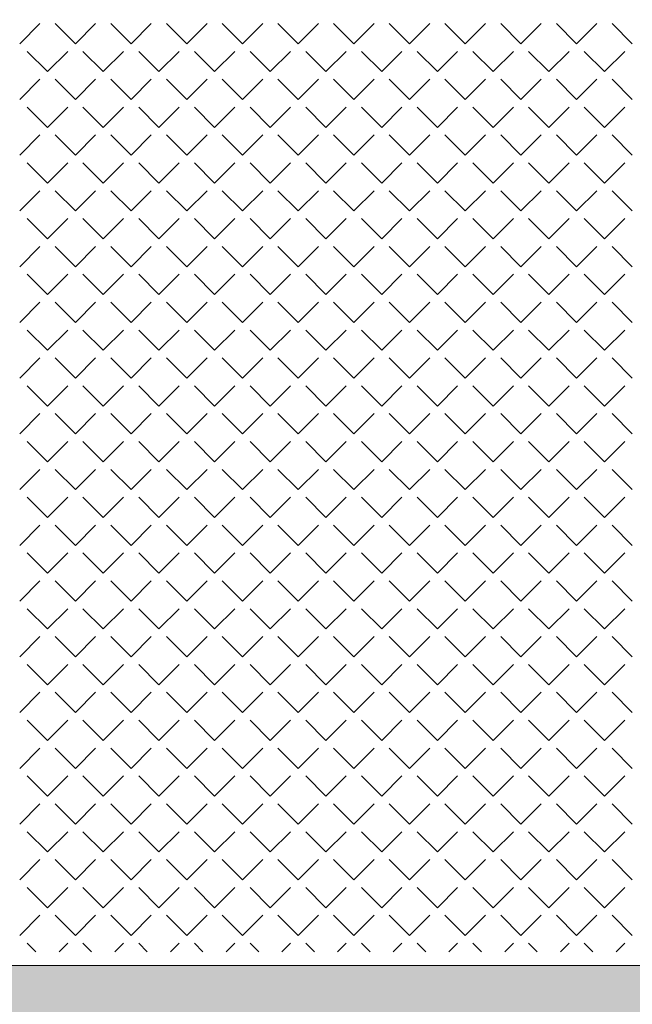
# Model space of a CAD drawing. Header units: millimetres. Extents: x -23540 to 53212, y -37964 to 41185.
# Tile 58 of 203: x -7129 to -6912, y -31093 to -30744. Entities that reach past the tile are written whole.
import ezdxf

# ---------------------------------------------------------------- set-up
doc = ezdxf.new("R2010")
doc.units = ezdxf.units.MM
doc.layers.get('0').update_dxf_attribs({"lineweight": 18})
doc.layers.add('PG_ŚCIANY_DZIAŁOWE', color=3, linetype='Continuous', lineweight=18)

msp = doc.modelspace()

# ---------------------------------------------------------------- hatches: boundary and pattern name
at = {"layer": 'PG_ŚCIANY_DZIAŁOWE', "true_color": 0x636466, "transparency": 33554610}
h = msp.add_hatch(color=251, dxfattribs=at)
h.dxf.hatch_style = 1
h.paths.add_polyline_path([(-7362.96, -30145.22), (-7357.96, -30145.22), (-7357.96, -30150.72), (-7362.96, -30150.72)])
h.paths.add_polyline_path([(-7369.71, -30049.72), (-7346.21, -30049.72), (-7346.21, -29716.72), (-7306.21, -29716.72), (-7306.21, -29702.72), (-7265.71, -29702.72), (-7265.71, -29645.46), (-7318.71, -29645.46), (-7318.71, -29516.46), (-7369.71, -29516.46)])
h.paths.add_polyline_path([(-7346.21, -30150.72), (-7357.96, -30150.72), (-7357.96, -30145.22), (-7362.96, -30145.22), (-7362.96, -30150.72), (-7369.71, -30150.72), (-7369.71, -31104.46), (-7174.59, -31104.46), (-7174.59, -31144.22), (-7154.71, -31144.22), (-7154.71, -31327.46), (-6869.71, -31327.46), (-6869.71, -31312.46), (-7139.71, -31312.46), (-7139.71, -31104.46), (-6751.71, -31104.46), (-6751.71, -31327.46), (-6712.71, -31327.46), (-6712.71, -31330.46), (-6582.66, -31330.46), (-6543.71, -31330.46), (-6506.79, -31300.46), (-6701.21, -31300.46), (-6701.21, -31079.46), (-7346.21, -31079.46), (-7346.21, -30518.72), (-7164.71, -30518.72), (-7164.71, -30497.22), (-7346.21, -30497.22), (-7346.21, -30314.72), (-7331.21, -30314.72), (-7331.21, -30272.22), (-7346.21, -30272.22)])

# ---------------------------------------------------------------- linework, layer by layer
at = {"color": 251, "linetype": 'Continuous', "lineweight": 20, "true_color": 0x636466}
for p, q in [((-7129.38, -30752.73), (-7122.2, -30745.55)), ((-7109.62, -30752.73), (-7116.81, -30745.55)), ((-7109.62, -30752.73), (-7102.44, -30745.55)), ((-7089.87, -30752.73), (-7097.05, -30745.55)), ((-7089.87, -30752.73), (-7082.68, -30745.55)), ((-7070.11, -30752.73), (-7077.29, -30745.55)), ((-7070.11, -30752.73), (-7062.93, -30745.55)), ((-7050.35, -30752.73), (-7057.54, -30745.55)), ((-7050.35, -30752.73), (-7043.17, -30745.55)), ((-7030.6, -30752.73), (-7037.78, -30745.55)), ((-7030.6, -30752.73), (-7023.41, -30745.55)), ((-7010.84, -30752.73), (-7018.02, -30745.55)), ((-7010.84, -30752.73), (-7003.66, -30745.55)), ((-6991.08, -30752.73), (-6998.27, -30745.55)), ((-6991.08, -30752.73), (-6983.9, -30745.55)), ((-6971.33, -30752.73), (-6978.51, -30745.55)), ((-6971.33, -30752.73), (-6964.14, -30745.55)), ((-6951.57, -30752.73), (-6958.75, -30745.55)), ((-6951.57, -30752.73), (-6944.39, -30745.55)), ((-6931.81, -30752.73), (-6939, -30745.55)), ((-6931.81, -30752.73), (-6924.63, -30745.55)), ((-6912.06, -30752.73), (-6919.24, -30745.55)), ((-7119.5, -30762.61), (-7126.69, -30755.42)), ((-7119.5, -30762.61), (-7112.32, -30755.42)), ((-7099.74, -30762.61), (-7106.93, -30755.42)), ((-7099.74, -30762.61), (-7092.56, -30755.42)), ((-7079.99, -30762.61), (-7087.17, -30755.42)), ((-7079.99, -30762.61), (-7072.8, -30755.42)), ((-7060.23, -30762.61), (-7067.42, -30755.42)), ((-7060.23, -30762.61), (-7053.05, -30755.42)), ((-7040.47, -30762.61), (-7047.66, -30755.42)), ((-7040.47, -30762.61), (-7033.29, -30755.42)), ((-7020.72, -30762.61), (-7027.9, -30755.42)), ((-7020.72, -30762.61), (-7013.53, -30755.42)), ((-7000.96, -30762.61), (-7008.15, -30755.42)), ((-7000.96, -30762.61), (-6993.78, -30755.42)), ((-6981.21, -30762.61), (-6988.39, -30755.42)), ((-6981.21, -30762.61), (-6974.02, -30755.42)), ((-6961.45, -30762.61), (-6968.63, -30755.42)), ((-6961.45, -30762.61), (-6954.26, -30755.42)), ((-6941.69, -30762.61), (-6948.88, -30755.42)), ((-6941.69, -30762.61), (-6934.51, -30755.42)), ((-6921.94, -30762.61), (-6929.12, -30755.42)), ((-6921.94, -30762.61), (-6914.75, -30755.42)), ((-7129.38, -30772.49), (-7122.2, -30765.3)), ((-7109.62, -30772.49), (-7116.81, -30765.3)), ((-7109.62, -30772.49), (-7102.44, -30765.3)), ((-7089.87, -30772.49), (-7097.05, -30765.3)), ((-7089.87, -30772.49), (-7082.68, -30765.3)), ((-7070.11, -30772.49), (-7077.29, -30765.3)), ((-7070.11, -30772.49), (-7062.93, -30765.3)), ((-7050.35, -30772.49), (-7057.54, -30765.3)), ((-7050.35, -30772.49), (-7043.17, -30765.3)), ((-7030.6, -30772.49), (-7037.78, -30765.3)), ((-7030.6, -30772.49), (-7023.41, -30765.3)), ((-7010.84, -30772.49), (-7018.02, -30765.3)), ((-7010.84, -30772.49), (-7003.66, -30765.3)), ((-6991.08, -30772.49), (-6998.27, -30765.3)), ((-6991.08, -30772.49), (-6983.9, -30765.3)), ((-6971.33, -30772.49), (-6978.51, -30765.3)), ((-6971.33, -30772.49), (-6964.14, -30765.3)), ((-6951.57, -30772.49), (-6958.75, -30765.3)), ((-6951.57, -30772.49), (-6944.39, -30765.3)), ((-6931.81, -30772.49), (-6939, -30765.3)), ((-6931.81, -30772.49), (-6924.63, -30765.3)), ((-6912.06, -30772.49), (-6919.24, -30765.3)), ((-7119.5, -30782.37), (-7126.69, -30775.18)), ((-7119.5, -30782.37), (-7112.32, -30775.18)), ((-7099.74, -30782.37), (-7106.93, -30775.18)), ((-7099.74, -30782.37), (-7092.56, -30775.18)), ((-7079.99, -30782.37), (-7087.17, -30775.18)), ((-7079.99, -30782.37), (-7072.8, -30775.18)), ((-7060.23, -30782.37), (-7067.42, -30775.18)), ((-7060.23, -30782.37), (-7053.05, -30775.18)), ((-7040.47, -30782.37), (-7047.66, -30775.18)), ((-7040.47, -30782.37), (-7033.29, -30775.18)), ((-7020.72, -30782.37), (-7027.9, -30775.18)), ((-7020.72, -30782.37), (-7013.53, -30775.18)), ((-7000.96, -30782.37), (-7008.15, -30775.18)), ((-7000.96, -30782.37), (-6993.78, -30775.18)), ((-6981.21, -30782.37), (-6988.39, -30775.18)), ((-6981.21, -30782.37), (-6974.02, -30775.18)), ((-6961.45, -30782.37), (-6968.63, -30775.18)), ((-6961.45, -30782.37), (-6954.26, -30775.18)), ((-6941.69, -30782.37), (-6948.88, -30775.18)), ((-6941.69, -30782.37), (-6934.51, -30775.18)), ((-6921.94, -30782.37), (-6929.12, -30775.18)), ((-6921.94, -30782.37), (-6914.75, -30775.18)), ((-7129.38, -30792.24), (-7122.2, -30785.06)), ((-7109.62, -30792.24), (-7116.81, -30785.06)), ((-7109.62, -30792.24), (-7102.44, -30785.06)), ((-7089.87, -30792.24), (-7097.05, -30785.06)), ((-7089.87, -30792.24), (-7082.68, -30785.06)), ((-7070.11, -30792.24), (-7077.29, -30785.06)), ((-7070.11, -30792.24), (-7062.93, -30785.06)), ((-7050.35, -30792.24), (-7057.54, -30785.06)), ((-7050.35, -30792.24), (-7043.17, -30785.06)), ((-7030.6, -30792.24), (-7037.78, -30785.06)), ((-7030.6, -30792.24), (-7023.41, -30785.06)), ((-7010.84, -30792.24), (-7018.02, -30785.06)), ((-7010.84, -30792.24), (-7003.66, -30785.06)), ((-6991.08, -30792.24), (-6998.27, -30785.06)), ((-6991.08, -30792.24), (-6983.9, -30785.06)), ((-6971.33, -30792.24), (-6978.51, -30785.06)), ((-6971.33, -30792.24), (-6964.14, -30785.06)), ((-6951.57, -30792.24), (-6958.75, -30785.06)), ((-6951.57, -30792.24), (-6944.39, -30785.06)), ((-6931.81, -30792.24), (-6939, -30785.06)), ((-6931.81, -30792.24), (-6924.63, -30785.06)), ((-6912.06, -30792.24), (-6919.24, -30785.06)), ((-7119.5, -30802.12), (-7126.69, -30794.94)), ((-7119.5, -30802.12), (-7112.32, -30794.94)), ((-7099.74, -30802.12), (-7106.93, -30794.94)), ((-7099.74, -30802.12), (-7092.56, -30794.94)), ((-7079.99, -30802.12), (-7087.17, -30794.94)), ((-7079.99, -30802.12), (-7072.8, -30794.94)), ((-7060.23, -30802.12), (-7067.42, -30794.94)), ((-7060.23, -30802.12), (-7053.05, -30794.94)), ((-7040.47, -30802.12), (-7047.66, -30794.94)), ((-7040.47, -30802.12), (-7033.29, -30794.94)), ((-7020.72, -30802.12), (-7027.9, -30794.94)), ((-7020.72, -30802.12), (-7013.53, -30794.94)), ((-7000.96, -30802.12), (-7008.15, -30794.94)), ((-7000.96, -30802.12), (-6993.78, -30794.94)), ((-6981.21, -30802.12), (-6988.39, -30794.94)), ((-6981.21, -30802.12), (-6974.02, -30794.94)), ((-6961.45, -30802.12), (-6968.63, -30794.94)), ((-6961.45, -30802.12), (-6954.26, -30794.94)), ((-6941.69, -30802.12), (-6948.88, -30794.94)), ((-6941.69, -30802.12), (-6934.51, -30794.94)), ((-6921.94, -30802.12), (-6929.12, -30794.94)), ((-6921.94, -30802.12), (-6914.75, -30794.94)), ((-7129.38, -30812), (-7122.2, -30804.82)), ((-7109.62, -30812), (-7116.81, -30804.82)), ((-7109.62, -30812), (-7102.44, -30804.82)), ((-7089.87, -30812), (-7097.05, -30804.82)), ((-7089.87, -30812), (-7082.68, -30804.82)), ((-7070.11, -30812), (-7077.29, -30804.82)), ((-7070.11, -30812), (-7062.93, -30804.82)), ((-7050.35, -30812), (-7057.54, -30804.82)), ((-7050.35, -30812), (-7043.17, -30804.82)), ((-7030.6, -30812), (-7037.78, -30804.82)), ((-7030.6, -30812), (-7023.41, -30804.82)), ((-7010.84, -30812), (-7018.02, -30804.82)), ((-7010.84, -30812), (-7003.66, -30804.82)), ((-6991.08, -30812), (-6998.27, -30804.82)), ((-6991.08, -30812), (-6983.9, -30804.82)), ((-6971.33, -30812), (-6978.51, -30804.82)), ((-6971.33, -30812), (-6964.14, -30804.82)), ((-6951.57, -30812), (-6958.75, -30804.82)), ((-6951.57, -30812), (-6944.39, -30804.82)), ((-6931.81, -30812), (-6939, -30804.82)), ((-6931.81, -30812), (-6924.63, -30804.82)), ((-6912.06, -30812), (-6919.24, -30804.82)), ((-7119.5, -30821.88), (-7126.69, -30814.69)), ((-7119.5, -30821.88), (-7112.32, -30814.69)), ((-7099.74, -30821.88), (-7106.93, -30814.69)), ((-7099.74, -30821.88), (-7092.56, -30814.69)), ((-7079.99, -30821.88), (-7087.17, -30814.69)), ((-7079.99, -30821.88), (-7072.8, -30814.69)), ((-7060.23, -30821.88), (-7067.42, -30814.69)), ((-7060.23, -30821.88), (-7053.05, -30814.69)), ((-7040.47, -30821.88), (-7047.66, -30814.69)), ((-7040.47, -30821.88), (-7033.29, -30814.69)), ((-7020.72, -30821.88), (-7027.9, -30814.69)), ((-7020.72, -30821.88), (-7013.53, -30814.69)), ((-7000.96, -30821.88), (-7008.15, -30814.69)), ((-7000.96, -30821.88), (-6993.78, -30814.69)), ((-6981.21, -30821.88), (-6988.39, -30814.69)), ((-6981.21, -30821.88), (-6974.02, -30814.69)), ((-6961.45, -30821.88), (-6968.63, -30814.69)), ((-6961.45, -30821.88), (-6954.26, -30814.69)), ((-6941.69, -30821.88), (-6948.88, -30814.69)), ((-6941.69, -30821.88), (-6934.51, -30814.69)), ((-6921.94, -30821.88), (-6929.12, -30814.69)), ((-6921.94, -30821.88), (-6914.75, -30814.69)), ((-7129.38, -30831.76), (-7122.2, -30824.57)), ((-7109.62, -30831.76), (-7116.81, -30824.57)), ((-7109.62, -30831.76), (-7102.44, -30824.57)), ((-7089.87, -30831.76), (-7097.05, -30824.57)), ((-7089.87, -30831.76), (-7082.68, -30824.57)), ((-7070.11, -30831.76), (-7077.29, -30824.57)), ((-7070.11, -30831.76), (-7062.93, -30824.57)), ((-7050.35, -30831.76), (-7057.54, -30824.57)), ((-7050.35, -30831.76), (-7043.17, -30824.57)), ((-7030.6, -30831.76), (-7037.78, -30824.57)), ((-7030.6, -30831.76), (-7023.41, -30824.57)), ((-7010.84, -30831.76), (-7018.02, -30824.57)), ((-7010.84, -30831.76), (-7003.66, -30824.57)), ((-6991.08, -30831.76), (-6998.27, -30824.57)), ((-6991.08, -30831.76), (-6983.9, -30824.57)), ((-6971.33, -30831.76), (-6978.51, -30824.57)), ((-6971.33, -30831.76), (-6964.14, -30824.57)), ((-6951.57, -30831.76), (-6958.75, -30824.57)), ((-6951.57, -30831.76), (-6944.39, -30824.57)), ((-6931.81, -30831.76), (-6939, -30824.57)), ((-6931.81, -30831.76), (-6924.63, -30824.57)), ((-6912.06, -30831.76), (-6919.24, -30824.57)), ((-7119.5, -30841.63), (-7126.69, -30834.45)), ((-7119.5, -30841.63), (-7112.32, -30834.45)), ((-7099.74, -30841.63), (-7106.93, -30834.45)), ((-7099.74, -30841.63), (-7092.56, -30834.45)), ((-7079.99, -30841.63), (-7087.17, -30834.45)), ((-7079.99, -30841.63), (-7072.8, -30834.45)), ((-7060.23, -30841.63), (-7067.42, -30834.45)), ((-7060.23, -30841.63), (-7053.05, -30834.45)), ((-7040.47, -30841.63), (-7047.66, -30834.45)), ((-7040.47, -30841.63), (-7033.29, -30834.45)), ((-7020.72, -30841.63), (-7027.9, -30834.45)), ((-7020.72, -30841.63), (-7013.53, -30834.45)), ((-7000.96, -30841.63), (-7008.15, -30834.45)), ((-7000.96, -30841.63), (-6993.78, -30834.45)), ((-6981.21, -30841.63), (-6988.39, -30834.45)), ((-6981.21, -30841.63), (-6974.02, -30834.45)), ((-6961.45, -30841.63), (-6968.63, -30834.45)), ((-6961.45, -30841.63), (-6954.26, -30834.45)), ((-6941.69, -30841.63), (-6948.88, -30834.45)), ((-6941.69, -30841.63), (-6934.51, -30834.45)), ((-6921.94, -30841.63), (-6929.12, -30834.45)), ((-6921.94, -30841.63), (-6914.75, -30834.45)), ((-7129.38, -30851.51), (-7122.2, -30844.33)), ((-7109.62, -30851.51), (-7116.81, -30844.33)), ((-7109.62, -30851.51), (-7102.44, -30844.33)), ((-7089.87, -30851.51), (-7097.05, -30844.33)), ((-7089.87, -30851.51), (-7082.68, -30844.33)), ((-7070.11, -30851.51), (-7077.29, -30844.33)), ((-7070.11, -30851.51), (-7062.93, -30844.33)), ((-7050.35, -30851.51), (-7057.54, -30844.33)), ((-7050.35, -30851.51), (-7043.17, -30844.33)), ((-7030.6, -30851.51), (-7037.78, -30844.33)), ((-7030.6, -30851.51), (-7023.41, -30844.33)), ((-7010.84, -30851.51), (-7018.02, -30844.33)), ((-7010.84, -30851.51), (-7003.66, -30844.33)), ((-6991.08, -30851.51), (-6998.27, -30844.33)), ((-6991.08, -30851.51), (-6983.9, -30844.33)), ((-6971.33, -30851.51), (-6978.51, -30844.33)), ((-6971.33, -30851.51), (-6964.14, -30844.33)), ((-6951.57, -30851.51), (-6958.75, -30844.33)), ((-6951.57, -30851.51), (-6944.39, -30844.33)), ((-6931.81, -30851.51), (-6939, -30844.33)), ((-6931.81, -30851.51), (-6924.63, -30844.33)), ((-6912.06, -30851.51), (-6919.24, -30844.33)), ((-7119.5, -30861.39), (-7126.69, -30854.21)), ((-7119.5, -30861.39), (-7112.32, -30854.21)), ((-7099.74, -30861.39), (-7106.93, -30854.21)), ((-7099.74, -30861.39), (-7092.56, -30854.21)), ((-7079.99, -30861.39), (-7087.17, -30854.21)), ((-7079.99, -30861.39), (-7072.8, -30854.21)), ((-7060.23, -30861.39), (-7067.42, -30854.21)), ((-7060.23, -30861.39), (-7053.05, -30854.21)), ((-7040.47, -30861.39), (-7047.66, -30854.21)), ((-7040.47, -30861.39), (-7033.29, -30854.21)), ((-7020.72, -30861.39), (-7027.9, -30854.21)), ((-7020.72, -30861.39), (-7013.53, -30854.21)), ((-7000.96, -30861.39), (-7008.15, -30854.21)), ((-7000.96, -30861.39), (-6993.78, -30854.21)), ((-6981.21, -30861.39), (-6988.39, -30854.21)), ((-6981.21, -30861.39), (-6974.02, -30854.21)), ((-6961.45, -30861.39), (-6968.63, -30854.21)), ((-6961.45, -30861.39), (-6954.26, -30854.21)), ((-6941.69, -30861.39), (-6948.88, -30854.21)), ((-6941.69, -30861.39), (-6934.51, -30854.21)), ((-6921.94, -30861.39), (-6929.12, -30854.21)), ((-6921.94, -30861.39), (-6914.75, -30854.21)), ((-7129.38, -30871.27), (-7122.2, -30864.09)), ((-7109.62, -30871.27), (-7116.81, -30864.09)), ((-7109.62, -30871.27), (-7102.44, -30864.09)), ((-7089.87, -30871.27), (-7097.05, -30864.09)), ((-7089.87, -30871.27), (-7082.68, -30864.09)), ((-7070.11, -30871.27), (-7077.29, -30864.09)), ((-7070.11, -30871.27), (-7062.93, -30864.09)), ((-7050.35, -30871.27), (-7057.54, -30864.09)), ((-7050.35, -30871.27), (-7043.17, -30864.09)), ((-7030.6, -30871.27), (-7037.78, -30864.09)), ((-7030.6, -30871.27), (-7023.41, -30864.09)), ((-7010.84, -30871.27), (-7018.02, -30864.09)), ((-7010.84, -30871.27), (-7003.66, -30864.09)), ((-6991.08, -30871.27), (-6998.27, -30864.09)), ((-6991.08, -30871.27), (-6983.9, -30864.09)), ((-6971.33, -30871.27), (-6978.51, -30864.09)), ((-6971.33, -30871.27), (-6964.14, -30864.09)), ((-6951.57, -30871.27), (-6958.75, -30864.09)), ((-6951.57, -30871.27), (-6944.39, -30864.09)), ((-6931.81, -30871.27), (-6939, -30864.09)), ((-6931.81, -30871.27), (-6924.63, -30864.09)), ((-6912.06, -30871.27), (-6919.24, -30864.09)), ((-7119.5, -30881.15), (-7126.69, -30873.96)), ((-7119.5, -30881.15), (-7112.32, -30873.96)), ((-7099.74, -30881.15), (-7106.93, -30873.96)), ((-7099.74, -30881.15), (-7092.56, -30873.96)), ((-7079.99, -30881.15), (-7087.17, -30873.96)), ((-7079.99, -30881.15), (-7072.8, -30873.96)), ((-7060.23, -30881.15), (-7067.42, -30873.96)), ((-7060.23, -30881.15), (-7053.05, -30873.96)), ((-7040.47, -30881.15), (-7047.66, -30873.96)), ((-7040.47, -30881.15), (-7033.29, -30873.96)), ((-7020.72, -30881.15), (-7027.9, -30873.96)), ((-7020.72, -30881.15), (-7013.53, -30873.96)), ((-7000.96, -30881.15), (-7008.15, -30873.96)), ((-7000.96, -30881.15), (-6993.78, -30873.96)), ((-6981.21, -30881.15), (-6988.39, -30873.96)), ((-6981.21, -30881.15), (-6974.02, -30873.96)), ((-6961.45, -30881.15), (-6968.63, -30873.96)), ((-6961.45, -30881.15), (-6954.26, -30873.96)), ((-6941.69, -30881.15), (-6948.88, -30873.96)), ((-6941.69, -30881.15), (-6934.51, -30873.96)), ((-6921.94, -30881.15), (-6929.12, -30873.96)), ((-6921.94, -30881.15), (-6914.75, -30873.96)), ((-7129.38, -30891.03), (-7122.2, -30883.84)), ((-7109.62, -30891.03), (-7116.81, -30883.84)), ((-7109.62, -30891.03), (-7102.44, -30883.84)), ((-7089.87, -30891.03), (-7097.05, -30883.84)), ((-7089.87, -30891.03), (-7082.68, -30883.84)), ((-7070.11, -30891.03), (-7077.29, -30883.84)), ((-7070.11, -30891.03), (-7062.93, -30883.84)), ((-7050.35, -30891.03), (-7057.54, -30883.84)), ((-7050.35, -30891.03), (-7043.17, -30883.84)), ((-7030.6, -30891.03), (-7037.78, -30883.84)), ((-7030.6, -30891.03), (-7023.41, -30883.84)), ((-7010.84, -30891.03), (-7018.02, -30883.84)), ((-7010.84, -30891.03), (-7003.66, -30883.84)), ((-6991.08, -30891.03), (-6998.27, -30883.84)), ((-6991.08, -30891.03), (-6983.9, -30883.84)), ((-6971.33, -30891.03), (-6978.51, -30883.84)), ((-6971.33, -30891.03), (-6964.14, -30883.84)), ((-6951.57, -30891.03), (-6958.75, -30883.84)), ((-6951.57, -30891.03), (-6944.39, -30883.84)), ((-6931.81, -30891.03), (-6939, -30883.84)), ((-6931.81, -30891.03), (-6924.63, -30883.84)), ((-6912.06, -30891.03), (-6919.24, -30883.84)), ((-7119.5, -30900.9), (-7126.69, -30893.72)), ((-7119.5, -30900.9), (-7112.32, -30893.72)), ((-7099.74, -30900.9), (-7106.93, -30893.72)), ((-7099.74, -30900.9), (-7092.56, -30893.72)), ((-7079.99, -30900.9), (-7087.17, -30893.72)), ((-7079.99, -30900.9), (-7072.8, -30893.72)), ((-7060.23, -30900.9), (-7067.42, -30893.72)), ((-7060.23, -30900.9), (-7053.05, -30893.72)), ((-7040.47, -30900.9), (-7047.66, -30893.72)), ((-7040.47, -30900.9), (-7033.29, -30893.72)), ((-7020.72, -30900.9), (-7027.9, -30893.72)), ((-7020.72, -30900.9), (-7013.53, -30893.72)), ((-7000.96, -30900.9), (-7008.15, -30893.72)), ((-7000.96, -30900.9), (-6993.78, -30893.72)), ((-6981.21, -30900.9), (-6988.39, -30893.72)), ((-6981.21, -30900.9), (-6974.02, -30893.72)), ((-6961.45, -30900.9), (-6968.63, -30893.72)), ((-6961.45, -30900.9), (-6954.26, -30893.72)), ((-6941.69, -30900.9), (-6948.88, -30893.72)), ((-6941.69, -30900.9), (-6934.51, -30893.72)), ((-6921.94, -30900.9), (-6929.12, -30893.72)), ((-6921.94, -30900.9), (-6914.75, -30893.72)), ((-7129.38, -30910.78), (-7122.2, -30903.6)), ((-7109.62, -30910.78), (-7116.81, -30903.6)), ((-7109.62, -30910.78), (-7102.44, -30903.6)), ((-7089.87, -30910.78), (-7097.05, -30903.6)), ((-7089.87, -30910.78), (-7082.68, -30903.6)), ((-7070.11, -30910.78), (-7077.29, -30903.6)), ((-7070.11, -30910.78), (-7062.93, -30903.6)), ((-7050.35, -30910.78), (-7057.54, -30903.6)), ((-7050.35, -30910.78), (-7043.17, -30903.6)), ((-7030.6, -30910.78), (-7037.78, -30903.6)), ((-7030.6, -30910.78), (-7023.41, -30903.6)), ((-7010.84, -30910.78), (-7018.02, -30903.6)), ((-7010.84, -30910.78), (-7003.66, -30903.6)), ((-6991.08, -30910.78), (-6998.27, -30903.6)), ((-6991.08, -30910.78), (-6983.9, -30903.6)), ((-6971.33, -30910.78), (-6978.51, -30903.6)), ((-6971.33, -30910.78), (-6964.14, -30903.6)), ((-6951.57, -30910.78), (-6958.75, -30903.6)), ((-6951.57, -30910.78), (-6944.39, -30903.6)), ((-6931.81, -30910.78), (-6939, -30903.6)), ((-6931.81, -30910.78), (-6924.63, -30903.6)), ((-6912.06, -30910.78), (-6919.24, -30903.6)), ((-7119.5, -30920.66), (-7126.69, -30913.48)), ((-7119.5, -30920.66), (-7112.32, -30913.48)), ((-7099.74, -30920.66), (-7106.93, -30913.48)), ((-7099.74, -30920.66), (-7092.56, -30913.48)), ((-7079.99, -30920.66), (-7087.17, -30913.48)), ((-7079.99, -30920.66), (-7072.8, -30913.48)), ((-7060.23, -30920.66), (-7067.42, -30913.48)), ((-7060.23, -30920.66), (-7053.05, -30913.48)), ((-7040.47, -30920.66), (-7047.66, -30913.48)), ((-7040.47, -30920.66), (-7033.29, -30913.48)), ((-7020.72, -30920.66), (-7027.9, -30913.48)), ((-7020.72, -30920.66), (-7013.53, -30913.48)), ((-7000.96, -30920.66), (-7008.15, -30913.48)), ((-7000.96, -30920.66), (-6993.78, -30913.48)), ((-6981.21, -30920.66), (-6988.39, -30913.48)), ((-6981.21, -30920.66), (-6974.02, -30913.48)), ((-6961.45, -30920.66), (-6968.63, -30913.48)), ((-6961.45, -30920.66), (-6954.26, -30913.48)), ((-6941.69, -30920.66), (-6948.88, -30913.48)), ((-6941.69, -30920.66), (-6934.51, -30913.48)), ((-6921.94, -30920.66), (-6929.12, -30913.48)), ((-6921.94, -30920.66), (-6914.75, -30913.48)), ((-7129.38, -30930.54), (-7122.2, -30923.36)), ((-7109.62, -30930.54), (-7116.81, -30923.36)), ((-7109.62, -30930.54), (-7102.44, -30923.36)), ((-7089.87, -30930.54), (-7097.05, -30923.36)), ((-7089.87, -30930.54), (-7082.68, -30923.36)), ((-7070.11, -30930.54), (-7077.29, -30923.36)), ((-7070.11, -30930.54), (-7062.93, -30923.36)), ((-7050.35, -30930.54), (-7057.54, -30923.36)), ((-7050.35, -30930.54), (-7043.17, -30923.36)), ((-7030.6, -30930.54), (-7037.78, -30923.36)), ((-7030.6, -30930.54), (-7023.41, -30923.36)), ((-7010.84, -30930.54), (-7018.02, -30923.36)), ((-7010.84, -30930.54), (-7003.66, -30923.36)), ((-6991.08, -30930.54), (-6998.27, -30923.36)), ((-6991.08, -30930.54), (-6983.9, -30923.36)), ((-6971.33, -30930.54), (-6978.51, -30923.36)), ((-6971.33, -30930.54), (-6964.14, -30923.36)), ((-6951.57, -30930.54), (-6958.75, -30923.36)), ((-6951.57, -30930.54), (-6944.39, -30923.36)), ((-6931.81, -30930.54), (-6939, -30923.36)), ((-6931.81, -30930.54), (-6924.63, -30923.36)), ((-6912.06, -30930.54), (-6919.24, -30923.36)), ((-7119.5, -30940.42), (-7126.69, -30933.23)), ((-7119.5, -30940.42), (-7112.32, -30933.23)), ((-7099.74, -30940.42), (-7106.93, -30933.23)), ((-7099.74, -30940.42), (-7092.56, -30933.23)), ((-7079.99, -30940.42), (-7087.17, -30933.23)), ((-7079.99, -30940.42), (-7072.8, -30933.23)), ((-7060.23, -30940.42), (-7067.42, -30933.23)), ((-7060.23, -30940.42), (-7053.05, -30933.23)), ((-7040.47, -30940.42), (-7047.66, -30933.23)), ((-7040.47, -30940.42), (-7033.29, -30933.23)), ((-7020.72, -30940.42), (-7027.9, -30933.23)), ((-7020.72, -30940.42), (-7013.53, -30933.23)), ((-7000.96, -30940.42), (-7008.15, -30933.23)), ((-7000.96, -30940.42), (-6993.78, -30933.23)), ((-6981.21, -30940.42), (-6988.39, -30933.23)), ((-6981.21, -30940.42), (-6974.02, -30933.23)), ((-6961.45, -30940.42), (-6968.63, -30933.23)), ((-6961.45, -30940.42), (-6954.26, -30933.23)), ((-6941.69, -30940.42), (-6948.88, -30933.23)), ((-6941.69, -30940.42), (-6934.51, -30933.23)), ((-6921.94, -30940.42), (-6929.12, -30933.23)), ((-6921.94, -30940.42), (-6914.75, -30933.23)), ((-7129.38, -30950.3), (-7122.2, -30943.11)), ((-7109.62, -30950.3), (-7116.81, -30943.11)), ((-7109.62, -30950.3), (-7102.44, -30943.11)), ((-7089.87, -30950.3), (-7097.05, -30943.11)), ((-7089.87, -30950.3), (-7082.68, -30943.11)), ((-7070.11, -30950.3), (-7077.29, -30943.11)), ((-7070.11, -30950.3), (-7062.93, -30943.11)), ((-7050.35, -30950.3), (-7057.54, -30943.11)), ((-7050.35, -30950.3), (-7043.17, -30943.11)), ((-7030.6, -30950.3), (-7037.78, -30943.11)), ((-7030.6, -30950.3), (-7023.41, -30943.11)), ((-7010.84, -30950.3), (-7018.02, -30943.11)), ((-7010.84, -30950.3), (-7003.66, -30943.11)), ((-6991.08, -30950.3), (-6998.27, -30943.11)), ((-6991.08, -30950.3), (-6983.9, -30943.11)), ((-6971.33, -30950.3), (-6978.51, -30943.11)), ((-6971.33, -30950.3), (-6964.14, -30943.11)), ((-6951.57, -30950.3), (-6958.75, -30943.11)), ((-6951.57, -30950.3), (-6944.39, -30943.11)), ((-6931.81, -30950.3), (-6939, -30943.11)), ((-6931.81, -30950.3), (-6924.63, -30943.11)), ((-6912.06, -30950.3), (-6919.24, -30943.11)), ((-7119.5, -30960.17), (-7126.69, -30952.99)), ((-7119.5, -30960.17), (-7112.32, -30952.99)), ((-7099.74, -30960.17), (-7106.93, -30952.99)), ((-7099.74, -30960.17), (-7092.56, -30952.99)), ((-7079.99, -30960.17), (-7087.17, -30952.99)), ((-7079.99, -30960.17), (-7072.8, -30952.99)), ((-7060.23, -30960.17), (-7067.42, -30952.99)), ((-7060.23, -30960.17), (-7053.05, -30952.99)), ((-7040.47, -30960.17), (-7047.66, -30952.99)), ((-7040.47, -30960.17), (-7033.29, -30952.99)), ((-7020.72, -30960.17), (-7027.9, -30952.99)), ((-7020.72, -30960.17), (-7013.53, -30952.99)), ((-7000.96, -30960.17), (-7008.15, -30952.99)), ((-7000.96, -30960.17), (-6993.78, -30952.99)), ((-6981.21, -30960.17), (-6988.39, -30952.99)), ((-6981.21, -30960.17), (-6974.02, -30952.99)), ((-6961.45, -30960.17), (-6968.63, -30952.99)), ((-6961.45, -30960.17), (-6954.26, -30952.99)), ((-6941.69, -30960.17), (-6948.88, -30952.99)), ((-6941.69, -30960.17), (-6934.51, -30952.99)), ((-6921.94, -30960.17), (-6929.12, -30952.99)), ((-6921.94, -30960.17), (-6914.75, -30952.99)), ((-7129.38, -30970.05), (-7122.2, -30962.87)), ((-7109.62, -30970.05), (-7116.81, -30962.87)), ((-7109.62, -30970.05), (-7102.44, -30962.87)), ((-7089.87, -30970.05), (-7097.05, -30962.87)), ((-7089.87, -30970.05), (-7082.68, -30962.87)), ((-7070.11, -30970.05), (-7077.29, -30962.87)), ((-7070.11, -30970.05), (-7062.93, -30962.87)), ((-7050.35, -30970.05), (-7057.54, -30962.87)), ((-7050.35, -30970.05), (-7043.17, -30962.87)), ((-7030.6, -30970.05), (-7037.78, -30962.87)), ((-7030.6, -30970.05), (-7023.41, -30962.87)), ((-7010.84, -30970.05), (-7018.02, -30962.87)), ((-7010.84, -30970.05), (-7003.66, -30962.87)), ((-6991.08, -30970.05), (-6998.27, -30962.87)), ((-6991.08, -30970.05), (-6983.9, -30962.87)), ((-6971.33, -30970.05), (-6978.51, -30962.87)), ((-6971.33, -30970.05), (-6964.14, -30962.87)), ((-6951.57, -30970.05), (-6958.75, -30962.87)), ((-6951.57, -30970.05), (-6944.39, -30962.87)), ((-6931.81, -30970.05), (-6939, -30962.87)), ((-6931.81, -30970.05), (-6924.63, -30962.87)), ((-6912.06, -30970.05), (-6919.24, -30962.87)), ((-7119.5, -30979.93), (-7126.69, -30972.75)), ((-7119.5, -30979.93), (-7112.32, -30972.75)), ((-7099.74, -30979.93), (-7106.93, -30972.75)), ((-7099.74, -30979.93), (-7092.56, -30972.75)), ((-7079.99, -30979.93), (-7087.17, -30972.75)), ((-7079.99, -30979.93), (-7072.8, -30972.75)), ((-7060.23, -30979.93), (-7067.42, -30972.75)), ((-7060.23, -30979.93), (-7053.05, -30972.75)), ((-7040.47, -30979.93), (-7047.66, -30972.75)), ((-7040.47, -30979.93), (-7033.29, -30972.75)), ((-7020.72, -30979.93), (-7027.9, -30972.75)), ((-7020.72, -30979.93), (-7013.53, -30972.75)), ((-7000.96, -30979.93), (-7008.15, -30972.75)), ((-7000.96, -30979.93), (-6993.78, -30972.75)), ((-6981.21, -30979.93), (-6988.39, -30972.75)), ((-6981.21, -30979.93), (-6974.02, -30972.75)), ((-6961.45, -30979.93), (-6968.63, -30972.75)), ((-6961.45, -30979.93), (-6954.26, -30972.75)), ((-6941.69, -30979.93), (-6948.88, -30972.75)), ((-6941.69, -30979.93), (-6934.51, -30972.75)), ((-6921.94, -30979.93), (-6929.12, -30972.75)), ((-6921.94, -30979.93), (-6914.75, -30972.75)), ((-7129.38, -30989.81), (-7122.2, -30982.62)), ((-7109.62, -30989.81), (-7116.81, -30982.62)), ((-7109.62, -30989.81), (-7102.44, -30982.62)), ((-7089.87, -30989.81), (-7097.05, -30982.62)), ((-7089.87, -30989.81), (-7082.68, -30982.62)), ((-7070.11, -30989.81), (-7077.29, -30982.62)), ((-7070.11, -30989.81), (-7062.93, -30982.62)), ((-7050.35, -30989.81), (-7057.54, -30982.62)), ((-7050.35, -30989.81), (-7043.17, -30982.62)), ((-7030.6, -30989.81), (-7037.78, -30982.62)), ((-7030.6, -30989.81), (-7023.41, -30982.62)), ((-7010.84, -30989.81), (-7018.02, -30982.62)), ((-7010.84, -30989.81), (-7003.66, -30982.62)), ((-6991.08, -30989.81), (-6998.27, -30982.62)), ((-6991.08, -30989.81), (-6983.9, -30982.62)), ((-6971.33, -30989.81), (-6978.51, -30982.62)), ((-6971.33, -30989.81), (-6964.14, -30982.62)), ((-6951.57, -30989.81), (-6958.75, -30982.62)), ((-6951.57, -30989.81), (-6944.39, -30982.62)), ((-6931.81, -30989.81), (-6939, -30982.62)), ((-6931.81, -30989.81), (-6924.63, -30982.62)), ((-6912.06, -30989.81), (-6919.24, -30982.62)), ((-7119.5, -30999.69), (-7126.69, -30992.5)), ((-7119.5, -30999.69), (-7112.32, -30992.5)), ((-7099.74, -30999.69), (-7106.93, -30992.5)), ((-7099.74, -30999.69), (-7092.56, -30992.5)), ((-7079.99, -30999.69), (-7087.17, -30992.5)), ((-7079.99, -30999.69), (-7072.8, -30992.5)), ((-7060.23, -30999.69), (-7067.42, -30992.5)), ((-7060.23, -30999.69), (-7053.05, -30992.5)), ((-7040.47, -30999.69), (-7047.66, -30992.5)), ((-7040.47, -30999.69), (-7033.29, -30992.5)), ((-7020.72, -30999.69), (-7027.9, -30992.5)), ((-7020.72, -30999.69), (-7013.53, -30992.5)), ((-7000.96, -30999.69), (-7008.15, -30992.5)), ((-7000.96, -30999.69), (-6993.78, -30992.5)), ((-6981.21, -30999.69), (-6988.39, -30992.5)), ((-6981.21, -30999.69), (-6974.02, -30992.5)), ((-6961.45, -30999.69), (-6968.63, -30992.5)), ((-6961.45, -30999.69), (-6954.26, -30992.5)), ((-6941.69, -30999.69), (-6948.88, -30992.5)), ((-6941.69, -30999.69), (-6934.51, -30992.5)), ((-6921.94, -30999.69), (-6929.12, -30992.5)), ((-6921.94, -30999.69), (-6914.75, -30992.5)), ((-7129.38, -31009.57), (-7122.2, -31002.38)), ((-7109.62, -31009.57), (-7116.81, -31002.38)), ((-7109.62, -31009.57), (-7102.44, -31002.38)), ((-7089.87, -31009.57), (-7097.05, -31002.38)), ((-7089.87, -31009.57), (-7082.68, -31002.38)), ((-7070.11, -31009.57), (-7077.29, -31002.38)), ((-7070.11, -31009.57), (-7062.93, -31002.38)), ((-7050.35, -31009.57), (-7057.54, -31002.38)), ((-7050.35, -31009.57), (-7043.17, -31002.38)), ((-7030.6, -31009.57), (-7037.78, -31002.38)), ((-7030.6, -31009.57), (-7023.41, -31002.38)), ((-7010.84, -31009.57), (-7018.02, -31002.38)), ((-7010.84, -31009.57), (-7003.66, -31002.38)), ((-6991.08, -31009.57), (-6998.27, -31002.38)), ((-6991.08, -31009.57), (-6983.9, -31002.38)), ((-6971.33, -31009.57), (-6978.51, -31002.38)), ((-6971.33, -31009.57), (-6964.14, -31002.38)), ((-6951.57, -31009.57), (-6958.75, -31002.38)), ((-6951.57, -31009.57), (-6944.39, -31002.38)), ((-6931.81, -31009.57), (-6939, -31002.38)), ((-6931.81, -31009.57), (-6924.63, -31002.38)), ((-6912.06, -31009.57), (-6919.24, -31002.38)), ((-7119.5, -31019.44), (-7126.69, -31012.26)), ((-7119.5, -31019.44), (-7112.32, -31012.26)), ((-7099.74, -31019.44), (-7106.93, -31012.26)), ((-7099.74, -31019.44), (-7092.56, -31012.26)), ((-7079.99, -31019.44), (-7087.17, -31012.26)), ((-7079.99, -31019.44), (-7072.8, -31012.26)), ((-7060.23, -31019.44), (-7067.42, -31012.26)), ((-7060.23, -31019.44), (-7053.05, -31012.26)), ((-7040.47, -31019.44), (-7047.66, -31012.26)), ((-7040.47, -31019.44), (-7033.29, -31012.26)), ((-7020.72, -31019.44), (-7027.9, -31012.26)), ((-7020.72, -31019.44), (-7013.53, -31012.26)), ((-7000.96, -31019.44), (-7008.15, -31012.26)), ((-7000.96, -31019.44), (-6993.78, -31012.26)), ((-6981.21, -31019.44), (-6988.39, -31012.26)), ((-6981.21, -31019.44), (-6974.02, -31012.26)), ((-6961.45, -31019.44), (-6968.63, -31012.26)), ((-6961.45, -31019.44), (-6954.26, -31012.26)), ((-6941.69, -31019.44), (-6948.88, -31012.26)), ((-6941.69, -31019.44), (-6934.51, -31012.26)), ((-6921.94, -31019.44), (-6929.12, -31012.26)), ((-6921.94, -31019.44), (-6914.75, -31012.26)), ((-7129.38, -31029.32), (-7122.2, -31022.14)), ((-7109.62, -31029.32), (-7116.81, -31022.14)), ((-7109.62, -31029.32), (-7102.44, -31022.14)), ((-7089.87, -31029.32), (-7097.05, -31022.14)), ((-7089.87, -31029.32), (-7082.68, -31022.14)), ((-7070.11, -31029.32), (-7077.29, -31022.14)), ((-7070.11, -31029.32), (-7062.93, -31022.14)), ((-7050.35, -31029.32), (-7057.54, -31022.14)), ((-7050.35, -31029.32), (-7043.17, -31022.14)), ((-7030.6, -31029.32), (-7037.78, -31022.14)), ((-7030.6, -31029.32), (-7023.41, -31022.14)), ((-7010.84, -31029.32), (-7018.02, -31022.14)), ((-7010.84, -31029.32), (-7003.66, -31022.14)), ((-6991.08, -31029.32), (-6998.27, -31022.14)), ((-6991.08, -31029.32), (-6983.9, -31022.14)), ((-6971.33, -31029.32), (-6978.51, -31022.14)), ((-6971.33, -31029.32), (-6964.14, -31022.14)), ((-6951.57, -31029.32), (-6958.75, -31022.14)), ((-6951.57, -31029.32), (-6944.39, -31022.14)), ((-6931.81, -31029.32), (-6939, -31022.14)), ((-6931.81, -31029.32), (-6924.63, -31022.14)), ((-6912.06, -31029.32), (-6919.24, -31022.14)), ((-7119.5, -31039.2), (-7126.69, -31032.02)), ((-7119.5, -31039.2), (-7112.32, -31032.02)), ((-7099.74, -31039.2), (-7106.93, -31032.02)), ((-7099.74, -31039.2), (-7092.56, -31032.02)), ((-7079.99, -31039.2), (-7087.17, -31032.02)), ((-7079.99, -31039.2), (-7072.8, -31032.02)), ((-7060.23, -31039.2), (-7067.42, -31032.02)), ((-7060.23, -31039.2), (-7053.05, -31032.02)), ((-7040.47, -31039.2), (-7047.66, -31032.02)), ((-7040.47, -31039.2), (-7033.29, -31032.02)), ((-7020.72, -31039.2), (-7027.9, -31032.02)), ((-7020.72, -31039.2), (-7013.53, -31032.02)), ((-7000.96, -31039.2), (-7008.15, -31032.02)), ((-7000.96, -31039.2), (-6993.78, -31032.02)), ((-6981.21, -31039.2), (-6988.39, -31032.02)), ((-6981.21, -31039.2), (-6974.02, -31032.02)), ((-6961.45, -31039.2), (-6968.63, -31032.02)), ((-6961.45, -31039.2), (-6954.26, -31032.02)), ((-6941.69, -31039.2), (-6948.88, -31032.02)), ((-6941.69, -31039.2), (-6934.51, -31032.02)), ((-6921.94, -31039.2), (-6929.12, -31032.02)), ((-6921.94, -31039.2), (-6914.75, -31032.02)), ((-7129.38, -31049.08), (-7122.2, -31041.89)), ((-7109.62, -31049.08), (-7116.81, -31041.89)), ((-7109.62, -31049.08), (-7102.44, -31041.89)), ((-7089.87, -31049.08), (-7097.05, -31041.89)), ((-7089.87, -31049.08), (-7082.68, -31041.89)), ((-7070.11, -31049.08), (-7077.29, -31041.89)), ((-7070.11, -31049.08), (-7062.93, -31041.89)), ((-7050.35, -31049.08), (-7057.54, -31041.89)), ((-7050.35, -31049.08), (-7043.17, -31041.89)), ((-7030.6, -31049.08), (-7037.78, -31041.89)), ((-7030.6, -31049.08), (-7023.41, -31041.89)), ((-7010.84, -31049.08), (-7018.02, -31041.89)), ((-7010.84, -31049.08), (-7003.66, -31041.89)), ((-6991.08, -31049.08), (-6998.27, -31041.89)), ((-6991.08, -31049.08), (-6983.9, -31041.89)), ((-6971.33, -31049.08), (-6978.51, -31041.89)), ((-6971.33, -31049.08), (-6964.14, -31041.89)), ((-6951.57, -31049.08), (-6958.75, -31041.89)), ((-6951.57, -31049.08), (-6944.39, -31041.89)), ((-6931.81, -31049.08), (-6939, -31041.89)), ((-6931.81, -31049.08), (-6924.63, -31041.89)), ((-6912.06, -31049.08), (-6919.24, -31041.89)), ((-7119.5, -31058.96), (-7126.69, -31051.77)), ((-7119.5, -31058.96), (-7112.32, -31051.77)), ((-7099.74, -31058.96), (-7106.93, -31051.77)), ((-7099.74, -31058.96), (-7092.56, -31051.77)), ((-7079.99, -31058.96), (-7087.17, -31051.77)), ((-7079.99, -31058.96), (-7072.8, -31051.77)), ((-7060.23, -31058.96), (-7067.42, -31051.77)), ((-7060.23, -31058.96), (-7053.05, -31051.77)), ((-7040.47, -31058.96), (-7047.66, -31051.77)), ((-7040.47, -31058.96), (-7033.29, -31051.77)), ((-7020.72, -31058.96), (-7027.9, -31051.77)), ((-7020.72, -31058.96), (-7013.53, -31051.77)), ((-7000.96, -31058.96), (-7008.15, -31051.77)), ((-7000.96, -31058.96), (-6993.78, -31051.77)), ((-6981.21, -31058.96), (-6988.39, -31051.77)), ((-6981.21, -31058.96), (-6974.02, -31051.77)), ((-6961.45, -31058.96), (-6968.63, -31051.77)), ((-6961.45, -31058.96), (-6954.26, -31051.77)), ((-6941.69, -31058.96), (-6948.88, -31051.77)), ((-6941.69, -31058.96), (-6934.51, -31051.77)), ((-6921.94, -31058.96), (-6929.12, -31051.77)), ((-6921.94, -31058.96), (-6914.75, -31051.77)), ((-7129.38, -31068.84), (-7122.2, -31061.65)), ((-7109.62, -31068.84), (-7116.81, -31061.65)), ((-7109.62, -31068.84), (-7102.44, -31061.65)), ((-7089.87, -31068.84), (-7097.05, -31061.65)), ((-7089.87, -31068.84), (-7082.68, -31061.65)), ((-7070.11, -31068.84), (-7077.29, -31061.65)), ((-7070.11, -31068.84), (-7062.93, -31061.65)), ((-7050.35, -31068.84), (-7057.54, -31061.65)), ((-7050.35, -31068.84), (-7043.17, -31061.65)), ((-7030.6, -31068.84), (-7037.78, -31061.65)), ((-7030.6, -31068.84), (-7023.41, -31061.65)), ((-7010.84, -31068.84), (-7018.02, -31061.65)), ((-7010.84, -31068.84), (-7003.66, -31061.65)), ((-6991.08, -31068.84), (-6998.27, -31061.65)), ((-6991.08, -31068.84), (-6983.9, -31061.65)), ((-6971.33, -31068.84), (-6978.51, -31061.65)), ((-6971.33, -31068.84), (-6964.14, -31061.65)), ((-6951.57, -31068.84), (-6958.75, -31061.65)), ((-6951.57, -31068.84), (-6944.39, -31061.65)), ((-6931.81, -31068.84), (-6939, -31061.65)), ((-6931.81, -31068.84), (-6924.63, -31061.65)), ((-6912.06, -31068.84), (-6919.24, -31061.65)), ((-7123.62, -31074.6), (-7126.69, -31071.53)), ((-7115.38, -31074.6), (-7112.32, -31071.53)), ((-7103.86, -31074.6), (-7106.93, -31071.53)), ((-7095.63, -31074.6), (-7092.56, -31071.53)), ((-7084.11, -31074.6), (-7087.17, -31071.53)), ((-7075.87, -31074.6), (-7072.8, -31071.53)), ((-7064.35, -31074.6), (-7067.42, -31071.53)), ((-7056.11, -31074.6), (-7053.05, -31071.53)), ((-7044.59, -31074.6), (-7047.66, -31071.53)), ((-7036.36, -31074.6), (-7033.29, -31071.53)), ((-7024.84, -31074.6), (-7027.9, -31071.53)), ((-7016.6, -31074.6), (-7013.53, -31071.53)), ((-7005.08, -31074.6), (-7008.15, -31071.53)), ((-6996.84, -31074.6), (-6993.78, -31071.53)), ((-6985.32, -31074.6), (-6988.39, -31071.53)), ((-6977.09, -31074.6), (-6974.02, -31071.53)), ((-6965.57, -31074.6), (-6968.63, -31071.53)), ((-6957.33, -31074.6), (-6954.26, -31071.53)), ((-6945.81, -31074.6), (-6948.88, -31071.53)), ((-6937.57, -31074.6), (-6934.51, -31071.53)), ((-6926.05, -31074.6), (-6929.12, -31071.53)), ((-6917.82, -31074.6), (-6914.75, -31071.53))]:
    msp.add_line(p, q, dxfattribs=at)
at = {"layer": 'PG_ŚCIANY_DZIAŁOWE', "color": 251, "true_color": 0x636466}
msp.add_line((-6701.21, -31079.46), (-7346.21, -31079.46), dxfattribs=at)

doc.saveas('drawing.dxf')
